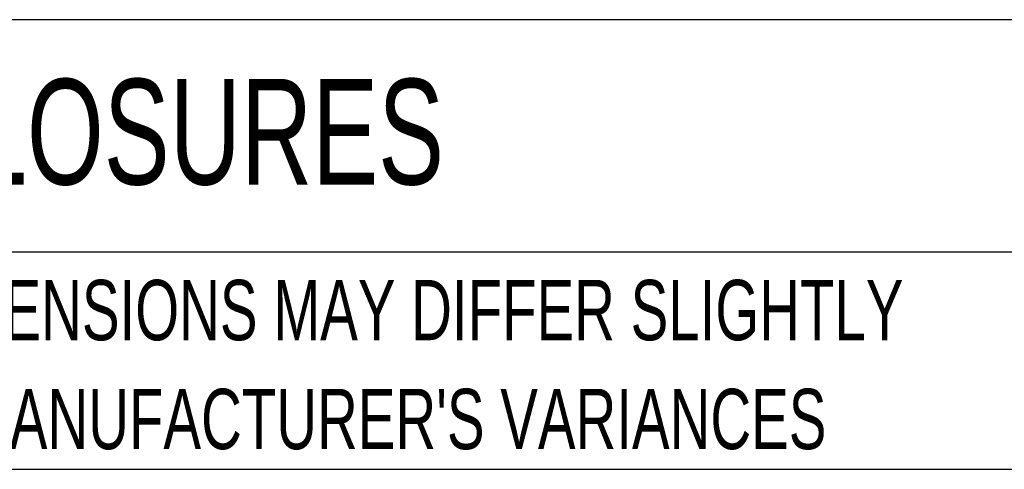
# Model space of a CAD drawing. Header units: inches. Extents: x 0.2 to 10.8, y 0.2 to 8.2.
# Tile 2 of 123: x 2.124 to 3.485, y 0.25 to 0.871. Entities that reach past the tile are written whole.
import ezdxf

# ---------------------------------------------------------------- set-up
doc = ezdxf.new("R2010")
doc.units = ezdxf.units.IN
doc.header["$MEASUREMENT"] = 0
doc.layers.add('TEXT', color=140, linetype='Continuous')
doc.styles.add('SLDTEXTSTYLE0', font='TXT', dxfattribs={"width": 0.7})

# ---------------------------------------------------------------- blocks, each defined once
blk = doc.blocks.new('SW_NOTE_0_3')
at = {"layer": 'TEXT', "color": 0, "char_height": 0.083333, "attachment_point": 1, "style": 'SLDTEXTSTYLE0'}
for s, insert in [('PART DIMENSIONS MAY DIFFER SLIGHTLY', (0, 0.1074)), ("DUE TO MANUFACTURER'S VARIANCES", (0, -0.0431))]:
    blk.add_mtext(s, dxfattribs=dict(at, insert=insert))

msp = doc.modelspace()

# ---------------------------------------------------------------- linework, layer by layer
at = {"layer": 'TEXT'}
for p, q in [((10.75, 0.8711066), (0.25, 0.8711066)), ((10.75, 0.55), (0.25, 0.55)), ((0.25, 0.25), (10.75, 0.25))]:
    msp.add_line(p, q, dxfattribs=at)

# ---------------------------------------------------------------- block references
msp.add_blockref('SW_NOTE_0_3', (1.7288399, 0.4042537), dxfattribs=at)

# ---------------------------------------------------------------- texts
at = {"layer": 'TEXT', "insert": (0.3136116, 0.7892674), "char_height": 0.145833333, "attachment_point": 1, "style": 'SLDTEXTSTYLE0'}
msp.add_mtext('HAMMOND HYGIENIC ENCLOSURES', dxfattribs=at)

doc.saveas('drawing.dxf')
